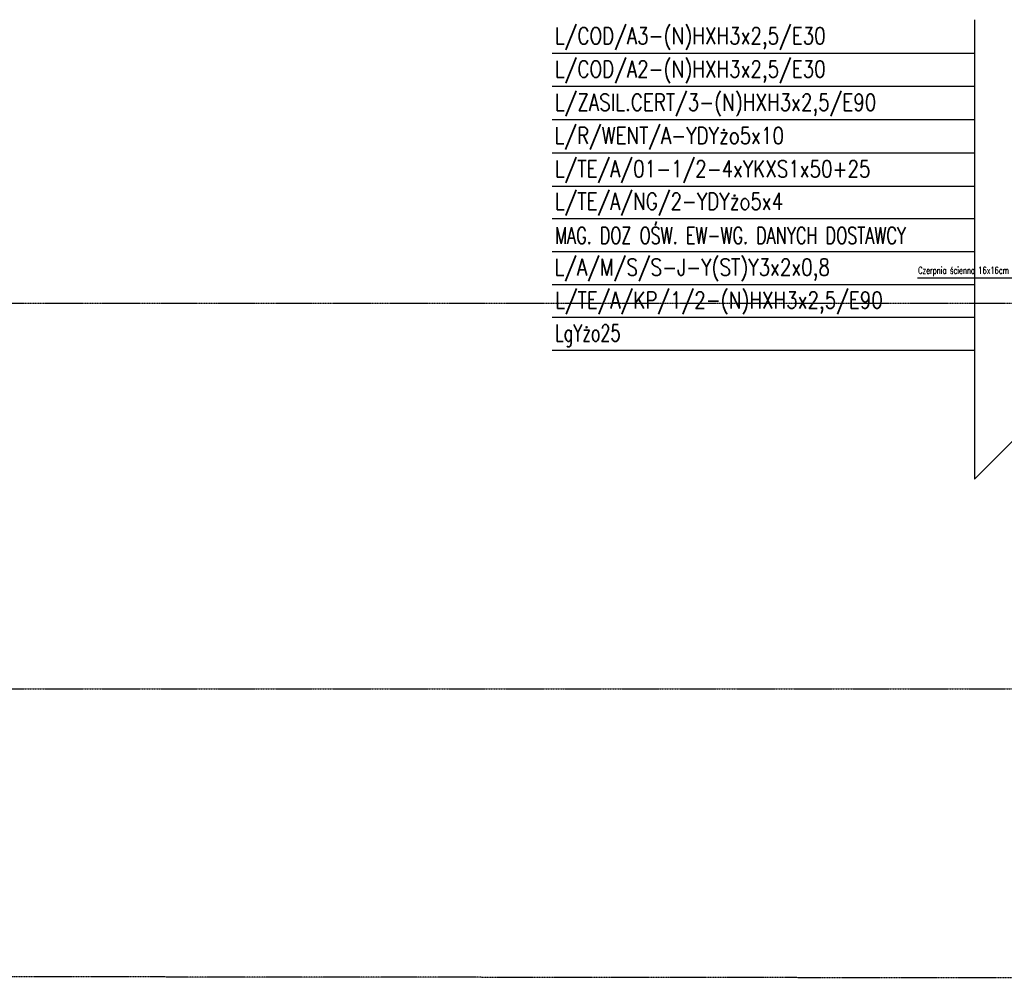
# Model space of a CAD drawing. Header units: inches. Extents: x -145354 to -97635, y 38777 to 78670.
# Tile 151 of 231: x -140799 to -139625, y 58250 to 59395. Entities that reach past the tile are written whole.
import ezdxf

# ---------------------------------------------------------------- set-up
doc = ezdxf.new("R2010")
doc.units = ezdxf.units.IN
doc.header["$MEASUREMENT"] = 0
doc.linetypes.add('CENTER', pattern=[2, 1.25, -0.25, 0.25, -0.25])
for name, color, linetype in [('E35', 6, 'Continuous'), ('Ins-went-opis', 141, 'Continuous'), ('Os-osie glowne', 8, 'CENTER')]:
    doc.layers.add(name, color=color, linetype=linetype)
doc.styles.add('ROMANS', font='romans', dxfattribs={"width": 0.85})
doc.styles.add('tab-bud$0$ROMANS', font='romans', dxfattribs={"width": 0.7})

msp = doc.modelspace()

# ---------------------------------------------------------------- linework, layer by layer
at = {"layer": 'E35'}
for p, q in [((-139660.44, 59394.78), (-139660.44, 58846.54)), ((-139660.44, 59354.63), (-140164.28, 59354.63)), ((-139660.44, 59314.93), (-140164.28, 59314.93)), ((-139660.44, 59275.24), (-140164.28, 59275.24)), ((-139232.19, 59274.79), (-139660.44, 58846.54)), ((-139660.44, 59235.55), (-140164.28, 59235.55)), ((-139660.44, 59195.85), (-140164.28, 59195.85)), ((-139660.44, 59157.05), (-140164.28, 59157.05)), ((-139660.44, 59117.79), (-140164.28, 59117.79)), ((-139660.44, 59078.54), (-140164.28, 59078.54)), ((-139660.44, 59039.29), (-140164.28, 59039.29)), ((-139660.44, 59000.04), (-140164.28, 59000.04))]:
    msp.add_line(p, q, dxfattribs=at)
at = {"layer": 'Ins-went-opis'}
msp.add_line((-139728.13, 59086.74), (-139594.02, 59086.74), dxfattribs=at)
at = {"layer": 'Os-osie glowne'}
msp.add_line((-138010.88, 58249.76), (-143199.4, 58255.24), dxfattribs=at)
for points in [[(-143199.4, 59056.54), (-138010.88, 59056.54)], [(-143199.4, 58596.54), (-138010.88, 58596.54)]]:
    msp.add_lwpolyline(points, dxfattribs=at)

# ---------------------------------------------------------------- texts
at = {"layer": 'E35', "style": 'ROMANS'}
for s, width, p in [('L/COD/A3-(N)HXH3x2,5/E30', 0.8, (-140160.8, 59365.58)), ('L/COD/A2-(N)HXH3x2,5/E30', 0.8, (-140160.8, 59325.88)), ('L/ZASIL.CERT/3-(N)HXH3x2,5/E90', 0.8, (-140160.8, 59286.19)), ('L/R/WENT/A-YDYżo5x10', 0.8, (-140161.17, 59246.5)), ('L/TE/A/01-1/2-4xYKXS1x50+25', 0.8, (-140160.81, 59206.8)), ('L/TE/A/NG/2-YDYżo5x4', 0.8, (-140160.81, 59168)), ('MAG. DOZ OŚW. EW-WG. DANYCH DOSTAWCY', 0.7, (-140160.73, 59127.32)), ('L/A/M/S/S-J-Y(ST)Y3x2x0,8', 0.8, (-140161.24, 59089.49)), ('L/TE/A/KP/1/2-(N)HXH3x2,5/E90', 0.8, (-140160.58, 59050.24)), ('LgYżo25', 0.7, (-140160.58, 59010.99))]:
    msp.add_text(s, height=20, dxfattribs=dict(at, width=width)).set_placement(p)
at = {"layer": 'Ins-went-opis', "style": 'tab-bud$0$ROMANS', "width": 0.7}
msp.add_text('Czerpnia ścienna 16x16cm', height=8.424, dxfattribs=at).set_placement((-139727.54, 59091.39, 0))

doc.saveas('drawing.dxf')
